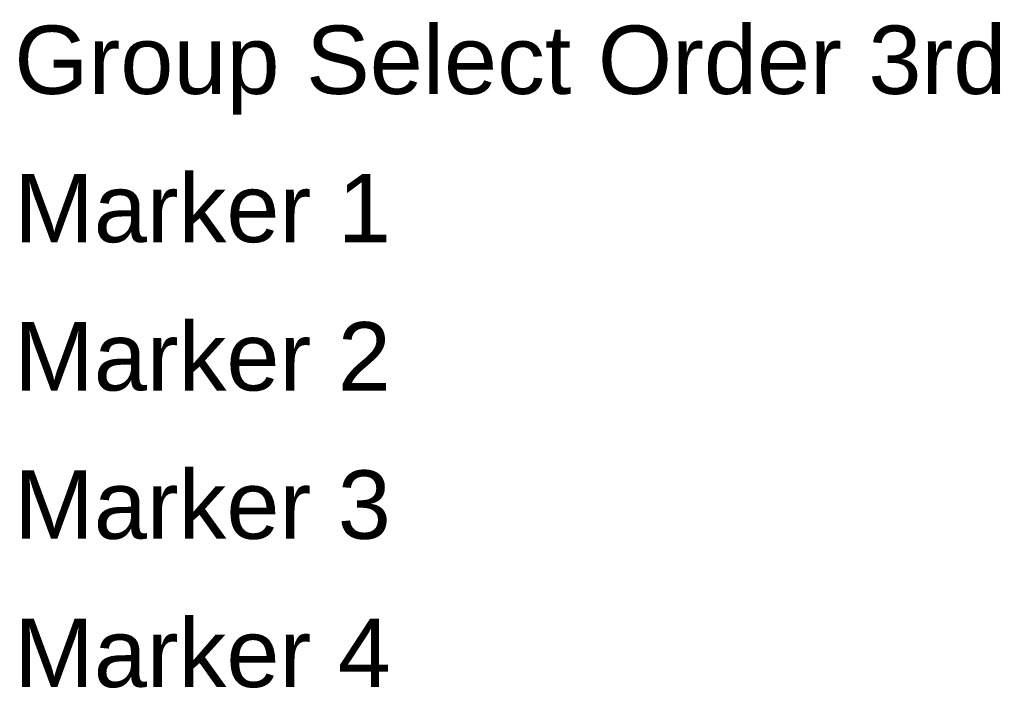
# Model space of a CAD drawing. Header units: metres. Extents: x -1541 to 232, y -245 to 408.
# Tile 2 of 4: x -798 to -457, y 177 to 408. Entities that reach past the tile are written whole.
import ezdxf

# ---------------------------------------------------------------- set-up
doc = ezdxf.new("R2010")
doc.units = ezdxf.units.M
doc.header["$MEASUREMENT"] = 0
doc.layers.add('Home Number', color=6, linetype='Continuous')
doc.styles.get("Standard").update_dxf_attribs({"font": 'arial.ttf'})

msp = doc.modelspace()

# ---------------------------------------------------------------- texts
at = {"layer": 'Home Number', "color": 2}
for s, height, p in [('Group Select Order 3rd', 23.6839, (-799.84, 382.72)), ('Marker 1', 23.684, (-799.84, 331.36)), ('Marker 2', 23.684, (-799.84, 279.99)), ('Marker 3', 23.684, (-799.84, 228.62)), ('Marker 4', 23.684, (-799.84, 177.25))]:
    msp.add_text(s, height=height, dxfattribs=at).set_placement(p)

doc.saveas('drawing.dxf')
